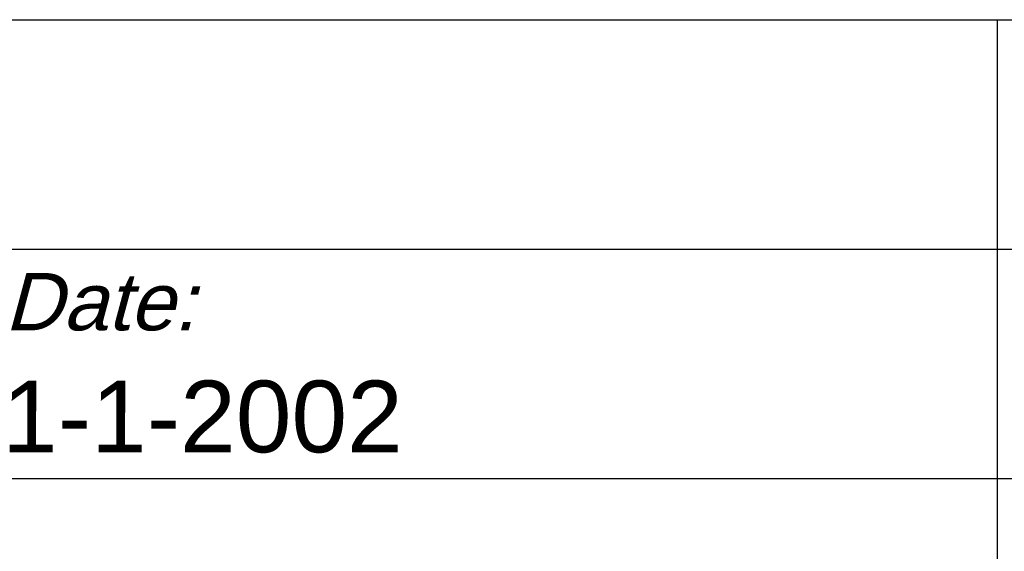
# Paper-space layout 'A3-H (Narrow)' of a CAD drawing. Header units: millimetres. Extents: x -4 to 416, y -4 to 293.
# Tile 11 of 15: x 242 to 276, y 23 to 42. Entities that reach past the tile are written whole.
import ezdxf

# ---------------------------------------------------------------- set-up
doc = ezdxf.new("R2010")
doc.units = ezdxf.units.MM
for name, color, linetype in [('Disegno1', 2, 'Continuous'), ('Tabella', 7, 'Continuous'), ('TabellaCampi', 2, 'Continuous'), ('TabellaIntestazioni', 1, 'Continuous')]:
    doc.layers.add(name, color=color, linetype=linetype)
doc.styles.get("Standard").update_dxf_attribs({"font": 'arial.ttf', "height": 3})

# ---------------------------------------------------------------- blocks, each defined once
blk = doc.blocks.new('A3-H (Narrow)')
at = {"layer": 'Tabella', "color": 7}
for p, q in [((210, 46), (400, 46)), ((280, 46), (280, 38)), ((210, 38), (400, 38)), ((280, 38), (280, 30)), ((210, 30), (400, 30)), ((280, 30), (280, 10))]:
    blk.add_line(p, q, dxfattribs=at)
at = {"layer": 'TabellaCampi', "oblique": 0.2618}
for tag, p in [('TITOLO', (210.284, 62.914)), ('PROJET', (320.284, 62.914)), ('FILE_NAME', (210.205, 54.914)), ('RELEASE', (320.284, 54.914)), ('CODICE', (360.284, 54.914)), ('MATERIALE', (210.284, 46.914)), ('TRATTAMENTO', (320.284, 46.914)), ('COLORE', (210.284, 38.914)), ('ENGINEER', (280.284, 38.914)), ('DESIGNER', (320.284, 38.914)), ('APPROVED_BY', (360.284, 38.914)), ('TOLLERANZE', (346.837, 32.125)), ('SHEET', (220.242, 30.914)), ('OF', (232.626, 30.914)), ('DATA', (245.284, 30.914)), ('SCALA', (280.284, 30.914))]:
    blk.add_attdef(tag, p, '', height=2.5, dxfattribs=at)
at = {"layer": 'TabellaIntestazioni', "oblique": 15}
blk.add_text('Date:', height=2, dxfattribs=at).set_placement((245.372, 35.168))

psp = doc.layouts.new('A3-H (Narrow)')

# ---------------------------------------------------------------- block references
at = {"layer": 'Disegno1'}
ref = psp.add_blockref('A3-H (Narrow)', (-4, -4), dxfattribs=at)
ref.add_attrib('DATA', '1-1-2002', (241.284, 26.914), dxfattribs={"layer": 'TabellaCampi', "height": 2.5, "oblique": 0.2618})

doc.saveas('drawing.dxf')
